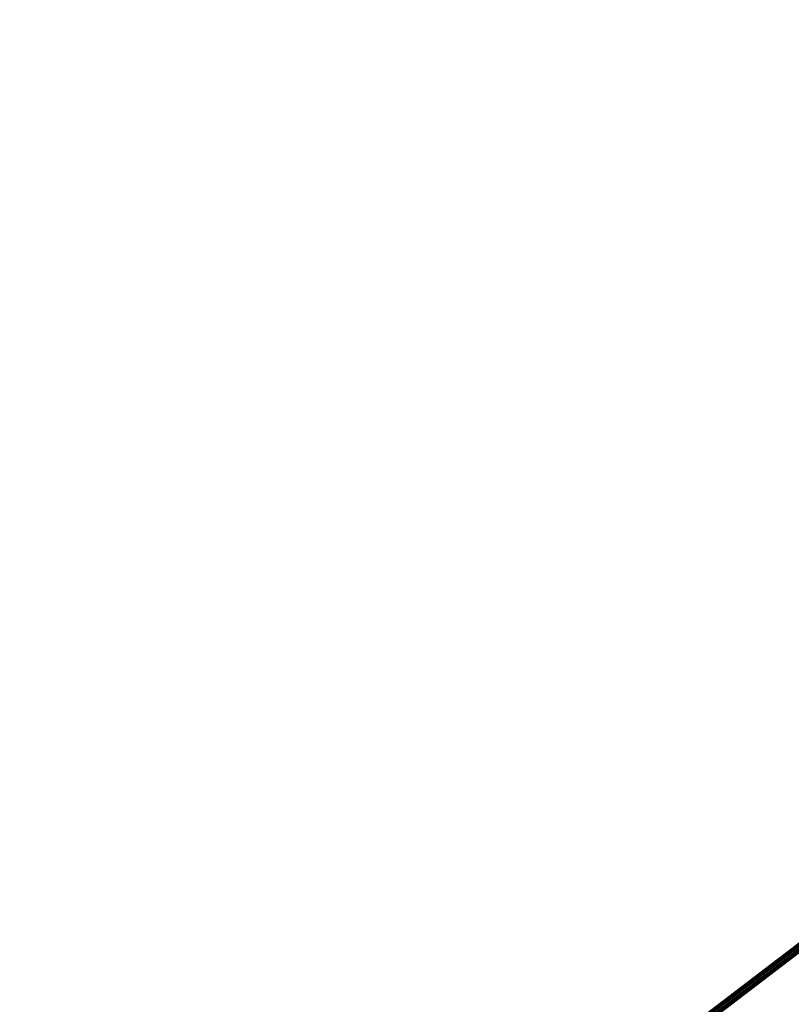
# Model space of a CAD drawing. Header units: metres. Extents: x 97286.9 to 97352.8, y 1513355.9 to 1513441.5.
# Tile 62 of 212: x 97339.2 to 97340.7, y 1513375.9 to 1513377.9. Entities that reach past the tile are written whole.
import ezdxf

# ---------------------------------------------------------------- set-up
doc = ezdxf.new("R2010")
doc.units = ezdxf.units.M
doc.header["$LTSCALE"] = 0.5
doc.header["$MEASUREMENT"] = 0
doc.layers.add('Veg_kantstein', color=7, linetype='Continuous', lineweight=100, true_color=0x404040)
doc.layers.add('Veg_kjørebane', color=8, linetype='Continuous', lineweight=100)

msp = doc.modelspace()

# ---------------------------------------------------------------- linework, layer by layer
at = {"layer": 'Veg_kantstein'}
for points in [[(97343.3053, 1513385.0147, 2.5642), (97344.0931, 1513380.6492, 2.64), (97344.1307, 1513379.873, 2.6521), (97343.853, 1513378.835, 2.6637), (97343.2808, 1513378.0145, 2.6679), (97342.9602, 1513377.7316, 2.6677), (97342.4783, 1513377.3639, 2.6664), (97339.1666, 1513374.837, 2.658)], [(97343.3134, 1513385.0088, 2.6842), (97344.1011, 1513380.6432, 2.76), (97344.1388, 1513379.8671, 2.7721), (97343.8611, 1513378.8291, 2.7837), (97343.2888, 1513378.0085, 2.7879), (97342.9682, 1513377.7257, 2.7877), (97342.4864, 1513377.358, 2.7864), (97339.1746, 1513374.8311, 2.778)], [(97339.1746, 1513374.8311, 2.778), (97342.4864, 1513377.358, 2.7864), (97342.9682, 1513377.7257, 2.7877), (97343.2888, 1513378.0085, 2.7879), (97343.8611, 1513378.8291, 2.7837), (97344.1388, 1513379.8671, 2.7721), (97344.1011, 1513380.6432, 2.76), (97343.3134, 1513385.0088, 2.6842)]]:
    msp.add_polyline3d(points, dxfattribs=at)
at = {"layer": 'Veg_kjørebane'}
msp.add_polyline3d([(97339.1666, 1513374.837, 2.658), (97342.4783, 1513377.3639, 2.6664), (97342.9602, 1513377.7316, 2.6677), (97343.2808, 1513378.0145, 2.6679), (97343.853, 1513378.835, 2.6637), (97344.1307, 1513379.873, 2.6521), (97344.0931, 1513380.6492, 2.64), (97343.3053, 1513385.0147, 2.5642)], dxfattribs=at)

doc.saveas('drawing.dxf')
